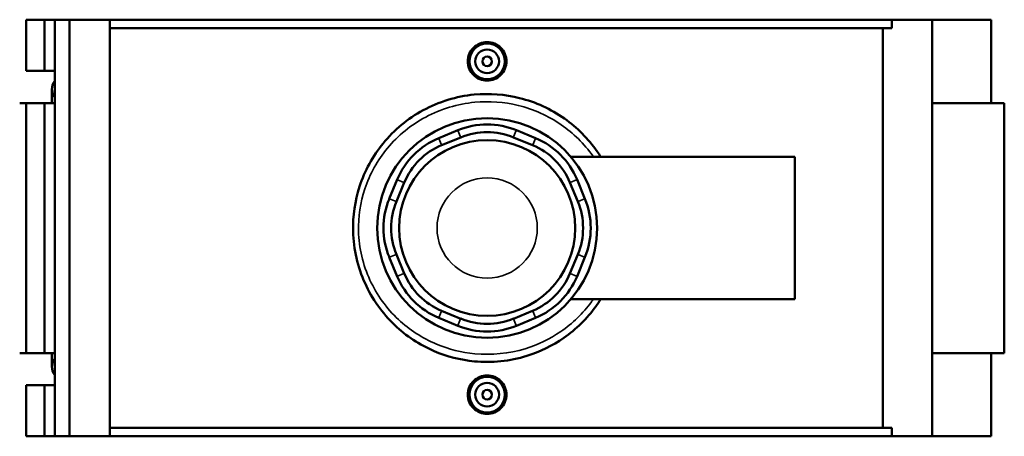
# Model space of a CAD drawing. Header units: inches. Extents: x -0.9 to 58.8, y -1.4 to 57.2.
# Tile 7 of 9: x 13.6 to 29.9, y 35.2 to 42.2. Entities that reach past the tile are written whole.
import ezdxf

# ---------------------------------------------------------------- set-up
doc = ezdxf.new("R2010")
doc.units = ezdxf.units.IN
doc.header["$MEASUREMENT"] = 0
doc.layers.add('Visible (ANSI)', color=7, linetype='Continuous', lineweight=50)
doc.layers.add('Visible Narrow (ANSI)', color=7, linetype='Continuous', lineweight=35)

msp = doc.modelspace()

# ---------------------------------------------------------------- linework, layer by layer
at = {"layer": 'Visible (ANSI)'}
for p, q in [((13.681, 42.173), (13.681, 41.322)), ((13.681, 42.173), (13.986, 42.173)), ((13.986, 42.173), (14.154, 42.173)), ((13.986, 42.173), (13.986, 41.322)), ((14.154, 42.173), (14.154, 41.322)), ((14.154, 42.173), (14.398, 42.173)), ((14.398, 42.173), (14.398, 35.243)), ((14.398, 42.173), (15.068, 42.173)), ((15.068, 42.173), (15.068, 35.243)), ((15.068, 42.173), (28.063, 42.173)), ((28.735, 42.173), (28.063, 42.173)), ((28.063, 42.034), (28.063, 42.173)), ((29.711, 42.173), (28.735, 42.173)), ((28.735, 42.173), (28.735, 35.243)), ((29.711, 42.173), (29.711, 40.787)), ((28.063, 42.034), (15.068, 42.034)), ((27.915, 35.382), (27.915, 42.034)), ((13.681, 41.322), (13.986, 41.322)), ((13.986, 41.322), (14.154, 41.322)), ((14.154, 41.322), (14.154, 41.155)), ((14.154, 41.155), (14.154, 40.877)), ((14.107, 41.016), (14.107, 40.787)), ((13.681, 40.787), (13.572, 40.787)), ((13.986, 40.787), (13.681, 40.787)), ((13.681, 40.787), (13.681, 36.629)), ((14.154, 40.787), (13.986, 40.787)), ((13.986, 40.787), (13.986, 36.629)), ((14.154, 40.877), (14.154, 40.787)), ((14.154, 40.787), (14.154, 36.629)), ((29.932, 40.787), (28.735, 40.787)), ((29.932, 40.787), (29.932, 36.629)), ((20.851, 40.333), (20.534, 40.202)), ((22.143, 40.202), (21.826, 40.333)), ((20.583, 40.084), (20.9, 40.216)), ((21.777, 40.216), (22.095, 40.084)), ((22.731, 39.891), (26.449, 39.891)), ((26.449, 37.525), (26.449, 39.891)), ((19.845, 39.513), (19.713, 39.195)), ((19.831, 39.147), (19.962, 39.464)), ((22.715, 39.464), (22.846, 39.147)), ((22.964, 39.195), (22.832, 39.513)), ((19.713, 38.221), (19.845, 37.903)), ((19.962, 37.952), (19.831, 38.27)), ((22.846, 38.27), (22.715, 37.952)), ((22.832, 37.903), (22.964, 38.221)), ((22.731, 37.525), (26.449, 37.525)), ((20.9, 37.2), (20.583, 37.332)), ((22.095, 37.332), (21.777, 37.2)), ((20.534, 37.214), (20.851, 37.083)), ((21.826, 37.083), (22.143, 37.214)), ((13.572, 36.629), (13.681, 36.629)), ((13.681, 36.629), (13.986, 36.629)), ((13.986, 36.629), (14.154, 36.629)), ((14.107, 36.629), (14.107, 36.4)), ((14.154, 36.629), (14.154, 36.539)), ((14.154, 36.539), (14.154, 36.261)), ((28.735, 36.629), (29.932, 36.629)), ((29.711, 36.629), (29.711, 35.243)), ((14.154, 36.261), (14.154, 36.094)), ((13.986, 36.094), (13.681, 36.094)), ((13.681, 36.094), (13.681, 35.243)), ((14.154, 36.094), (13.986, 36.094)), ((13.986, 36.094), (13.986, 35.243)), ((14.154, 36.094), (14.154, 35.243)), ((28.063, 35.382), (15.068, 35.382)), ((28.063, 35.243), (28.063, 35.382)), ((13.681, 35.243), (13.986, 35.243)), ((13.986, 35.243), (14.154, 35.243)), ((14.154, 35.243), (14.398, 35.243)), ((14.398, 35.243), (15.068, 35.243)), ((15.068, 35.243), (28.063, 35.243)), ((28.063, 35.243), (28.735, 35.243)), ((28.735, 35.243), (29.711, 35.243))]:
    msp.add_line(p, q, dxfattribs=at)
for centre, radius in [((21.339, 41.48), 0.295), ((21.339, 41.48), 0.197), ((21.339, 41.48), 0.0787), ((21.339, 38.708), 1.827), ((21.339, 38.708), 1.462), ((21.339, 35.936), 0.295), ((21.339, 35.936), 0.197), ((21.339, 35.936), 0.0787)]:
    msp.add_circle(centre, radius, dxfattribs=at)
for centre, radius, start, end in [((14.336, 41.016), 0.229, 142.6352, 217.3648), ((21.339, 39.157), 1.273, 67.5, 112.5), ((21.339, 39.157), 1.146, 67.5, 112.5), ((21.021, 39.026), 1.273, 112.5, 157.5), ((21.021, 39.026), 1.146, 112.5, 157.5), ((21.656, 39.026), 1.146, 22.5, 67.5), ((21.656, 39.026), 1.273, 22.5, 67.5), ((20.89, 38.708), 1.273, 157.5, 202.5), ((20.89, 38.708), 1.146, 157.5, 202.5), ((21.787, 38.708), 1.146, 337.5, 22.5), ((21.787, 38.708), 1.273, 337.5, 22.5), ((21.021, 38.391), 1.273, 202.5, 247.5), ((21.021, 38.391), 1.146, 202.5, 247.5), ((21.656, 38.391), 1.146, 292.5, 337.5), ((21.656, 38.391), 1.273, 292.5, 337.5), ((21.339, 38.259), 1.146, 247.5, 292.5), ((21.339, 38.259), 1.273, 247.5, 292.5), ((14.336, 36.4), 0.229, 142.6352, 217.3648)]:
    msp.add_arc(centre, radius, start, end, dxfattribs=at)
for points, knots in [([(21.66, 41.48), (21.66, 41.44), (21.652, 41.397), (21.619, 41.318), (21.594, 41.282), (21.537, 41.225), (21.501, 41.2), (21.422, 41.167), (21.379, 41.159), (21.298, 41.159), (21.255, 41.167), (21.176, 41.2), (21.14, 41.225), (21.083, 41.282), (21.058, 41.318), (21.025, 41.397), (21.017, 41.44), (21.017, 41.52), (21.025, 41.563), (21.058, 41.642), (21.083, 41.678), (21.14, 41.735), (21.176, 41.76), (21.255, 41.793), (21.298, 41.801), (21.379, 41.801), (21.422, 41.793), (21.501, 41.76), (21.537, 41.735), (21.594, 41.678), (21.619, 41.642), (21.652, 41.563), (21.66, 41.52), (21.66, 41.48)], [0, 0, 0, 0, 0.307186, 0.307186, 0.614372, 0.614372, 0.921422, 0.921422, 1.228472, 1.228472, 1.535522, 1.535522, 1.842572, 1.842572, 2.149758, 2.149758, 2.456944, 2.456944, 2.76413, 2.76413, 3.071316, 3.071316, 3.378366, 3.378366, 3.685416, 3.685416, 3.992466, 3.992466, 4.299516, 4.299516, 4.606701, 4.606701, 4.913887, 4.913887, 4.913887, 4.913887]), ([(23.227, 39.891), (23.208, 39.921), (23.188, 39.951), (23.02, 40.193), (22.835, 40.379), (22.399, 40.687), (22.145, 40.803), (21.633, 40.931), (21.377, 40.95), (20.828, 40.898), (20.536, 40.808), (20.02, 40.528), (19.794, 40.34), (19.439, 39.904), (19.305, 39.659), (19.142, 39.158), (19.105, 38.905), (19.118, 38.354), (19.187, 38.058), (19.428, 37.527), (19.596, 37.29), (19.993, 36.912), (20.216, 36.765), (20.67, 36.57), (20.896, 36.512), (21.419, 36.462), (21.717, 36.493), (22.217, 36.648), (22.426, 36.75), (22.819, 37.024), (22.999, 37.202), (23.174, 37.444), (23.201, 37.484), (23.227, 37.525)], [-48.444207, -48.444207, -48.444207, -48.444207, -48.180603, -48.180603, -46.266117, -46.266117, -44.243385, -44.243385, -42.395393, -42.395393, -40.201631, -40.201631, -38.066536, -38.066536, -36.043616, -36.043616, -34.196486, -34.196486, -32.012515, -32.012515, -29.902805, -29.902805, -27.958423, -27.958423, -26.267113, -26.267113, -24.115221, -24.115221, -22.426018, -22.426018, -20.576192, -20.576192, -20.219003, -20.219003, -20.219003, -20.219003]), ([(21.66, 35.936), (21.66, 35.896), (21.652, 35.853), (21.619, 35.774), (21.594, 35.738), (21.537, 35.681), (21.501, 35.656), (21.422, 35.623), (21.379, 35.615), (21.298, 35.615), (21.255, 35.623), (21.176, 35.656), (21.14, 35.681), (21.083, 35.738), (21.058, 35.774), (21.025, 35.853), (21.017, 35.896), (21.017, 35.936), (21.017, 35.976), (21.025, 36.019), (21.058, 36.098), (21.083, 36.134), (21.14, 36.191), (21.176, 36.216), (21.255, 36.249), (21.298, 36.257), (21.379, 36.257), (21.422, 36.249), (21.501, 36.216), (21.537, 36.191), (21.594, 36.134), (21.619, 36.098), (21.652, 36.019), (21.66, 35.976), (21.66, 35.936)], [2.456944, 2.456944, 2.456944, 2.456944, 2.76413, 2.76413, 3.071316, 3.071316, 3.378366, 3.378366, 3.685416, 3.685416, 3.992466, 3.992466, 4.299516, 4.299516, 4.606701, 4.606701, 4.913887, 4.913887, 4.913887, 5.221073, 5.221073, 5.528259, 5.528259, 5.835309, 5.835309, 6.142359, 6.142359, 6.449409, 6.449409, 6.756459, 6.756459, 7.063645, 7.063645, 7.370831, 7.370831, 7.370831, 7.370831])]:
    msp.add_open_spline(points, degree=3, knots=knots, dxfattribs=at)
at = {"layer": 'Visible Narrow (ANSI)'}
for p, q in [((20.898, 40.222), (20.854, 40.327)), ((21.779, 40.222), (21.823, 40.327)), ((20.536, 40.196), (20.58, 40.09)), ((22.097, 40.09), (22.141, 40.196)), ((19.957, 39.466), (19.851, 39.51)), ((22.721, 39.466), (22.826, 39.51)), ((19.825, 39.149), (19.719, 39.193)), ((22.852, 39.149), (22.958, 39.193)), ((19.825, 38.267), (19.719, 38.223)), ((22.852, 38.267), (22.958, 38.223)), ((19.957, 37.95), (19.851, 37.906)), ((22.721, 37.95), (22.826, 37.906)), ((20.58, 37.326), (20.536, 37.22)), ((22.097, 37.326), (22.141, 37.22)), ((20.898, 37.195), (20.854, 37.089)), ((21.779, 37.195), (21.823, 37.089))]:
    msp.add_line(p, q, dxfattribs=at)
msp.add_circle((21.339, 38.708), 0.833, dxfattribs=at)
msp.add_open_spline([(23.104, 37.525), (23.094, 37.51), (23.083, 37.494), (22.931, 37.288), (22.758, 37.12), (22.381, 36.862), (22.181, 36.765), (21.702, 36.619), (21.416, 36.59), (20.915, 36.638), (20.698, 36.692), (20.262, 36.876), (20.048, 37.015), (19.667, 37.371), (19.506, 37.595), (19.275, 38.095), (19.209, 38.375), (19.196, 38.894), (19.232, 39.133), (19.388, 39.605), (19.517, 39.836), (19.857, 40.247), (20.074, 40.424), (20.569, 40.688), (20.849, 40.772), (21.376, 40.822), (21.621, 40.804), (22.112, 40.684), (22.355, 40.574), (22.773, 40.284), (22.951, 40.108), (23.097, 39.902), (23.101, 39.897), (23.104, 39.891)], degree=3, knots=[20.42985, 20.42985, 20.42985, 20.42985, 20.576192, 20.576192, 22.426018, 22.426018, 24.115221, 24.115221, 26.267113, 26.267113, 27.958423, 27.958423, 29.902805, 29.902805, 32.012515, 32.012515, 34.196486, 34.196486, 36.043616, 36.043616, 38.066536, 38.066536, 40.201631, 40.201631, 42.395393, 42.395393, 44.243385, 44.243385, 46.266117, 46.266117, 48.180603, 48.180603, 48.23337, 48.23337, 48.23337, 48.23337], dxfattribs=at)

doc.saveas('drawing.dxf')
